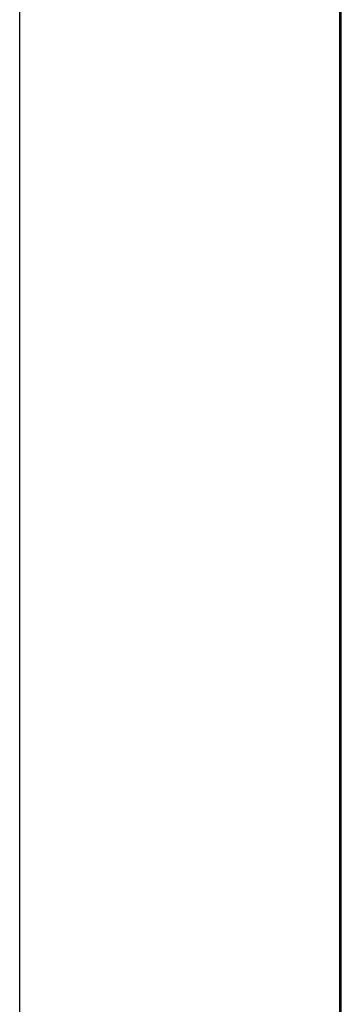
# Model space of a CAD drawing. Header units: millimetres. Extents: x -429 to 783, y -778 to 171.
# Tile 34 of 219: x 225.4 to 226.63, y -548.71 to -544.93. Entities that reach past the tile are written whole.
import ezdxf

# ---------------------------------------------------------------- set-up
doc = ezdxf.new("R2010")
doc.units = ezdxf.units.MM
doc.layers.get('0').update_dxf_attribs({"true_color": 0x000000})

msp = doc.modelspace()

# ---------------------------------------------------------------- linework, layer by layer
at = {"linetype": 'Continuous', "lineweight": -3}
msp.add_open_spline([(225.3983, -571.0835), (225.3983, -566.2475), (225.3983, -561.4114), (225.3983, -556.5754), (225.3983, -551.7394), (225.3983, -546.9034), (225.3983, -542.0673), (225.3983, -539.6493), (225.3983, -537.2313), (225.3983, -534.8133), (225.3983, -532.3953), (225.3983, -529.9773), (225.3983, -527.5593), (225.3983, -525.1413), (225.3983, -522.7233), (225.3983, -520.3052), (225.3983, -519.0962), (225.3983, -517.8872), (225.3983, -516.6782), (225.3983, -515.4692), (225.3983, -514.2602), (225.3983, -513.0512), (225.3983, -510.6332), (225.3983, -508.2152), (225.3983, -505.7972), (225.3983, -504.5882), (225.3983, -503.3792), (225.3983, -502.1701), (225.3983, -500.9611), (225.3983, -499.7521), (225.3983, -498.5431), (225.3983, -497.3341), (225.3983, -496.1251), (225.3983, -494.9161), (225.3983, -493.7071), (225.3983, -492.4981), (225.3983, -491.2891), (225.3983, -488.8711), (225.3983, -486.4531), (225.3983, -484.0351), (225.3983, -481.617), (225.3983, -479.199), (225.3983, -476.781), (225.3983, -474.363), (225.3983, -471.945), (225.3983, -469.527), (225.3983, -465.0737), (225.3983, -460.6204), (225.3983, -456.1671)], degree=3, knots=[914.853501, 914.853501, 914.853501, 914.853501, 1059.934198, 1059.934198, 1059.934198, 1205.01493, 1205.01493, 1205.01493, 1277.555296, 1277.555296, 1277.555296, 1350.095662, 1350.095662, 1350.095662, 1422.636027, 1422.636027, 1422.636027, 1458.90621, 1458.90621, 1458.90621, 1495.176393, 1495.176393, 1495.176393, 1567.71676, 1567.71676, 1567.71676, 1603.986943, 1603.986943, 1603.986943, 1640.257126, 1640.257126, 1640.257126, 1676.527309, 1676.527309, 1676.527309, 1712.797492, 1712.797492, 1712.797492, 1785.337858, 1785.337858, 1785.337858, 1857.878224, 1857.878224, 1857.878224, 1930.41859, 1930.41859, 1930.41859, 2064.017193, 2064.017193, 2064.017193, 2064.017193], dxfattribs=at)
for points in [[(226.6274, -474.0063), (226.6274, -494.607), (226.6274, -532.5468), (226.6274, -552.3657)], [(226.6344, -552.3658), (226.6344, -532.548), (226.6344, -494.6076), (226.6344, -474.0063)]]:
    msp.add_open_spline(points, degree=3, dxfattribs=at)

doc.saveas('drawing.dxf')
